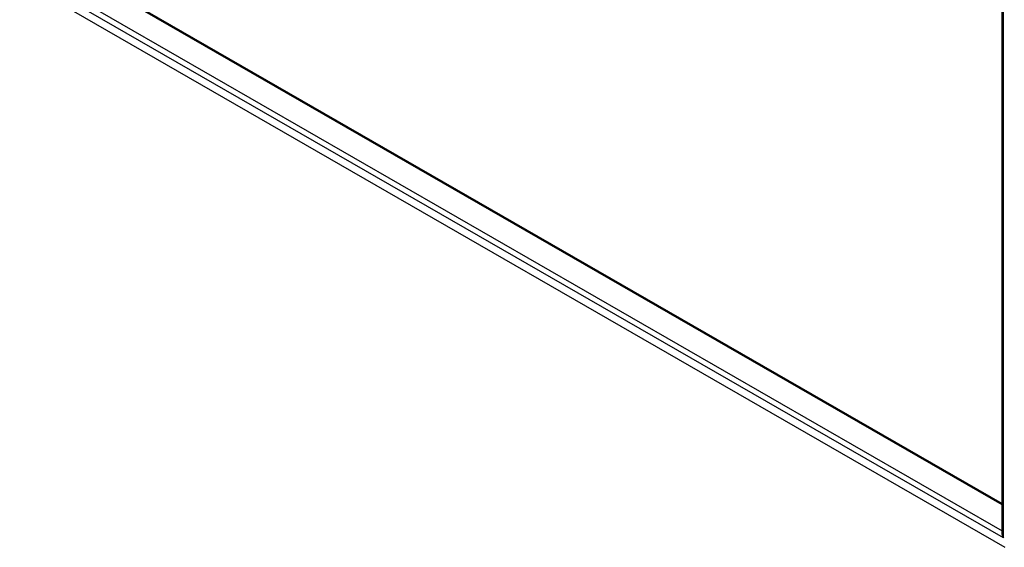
# Model space of a CAD drawing. Header units: inches. Extents: x 25 to 246, y 20 to 159.
# Tile 67 of 112: x 210 to 234, y 71 to 84. Entities that reach past the tile are written whole.
import ezdxf

# ---------------------------------------------------------------- set-up
doc = ezdxf.new("R2010")
doc.units = ezdxf.units.IN
doc.header["$MEASUREMENT"] = 0
doc.layers.add('Visible Edges(ANSI)', color=7, linetype='Continuous', lineweight=25)
doc.layers.add('Visible Tangent Edges(ANSI)', color=7, linetype='Continuous', lineweight=25)

msp = doc.modelspace()

# ---------------------------------------------------------------- linework, layer by layer
at = {"layer": 'Visible Edges(ANSI)'}
for p, q in [((233.956, 70.868), (233.956, 103.801)), ((210.355, 85.196), (233.956, 71.605)), ((234.026, 70.52), (209.573, 84.602))]:
    msp.add_line(p, q, dxfattribs=at)
at = {"layer": 'Visible Tangent Edges(ANSI)'}
for p, q in [((233.985, 70.753), (233.985, 103.836)), ((233.956, 71.572), (210.332, 85.176)), ((233.985, 70.753), (209.614, 84.787)), ((209.776, 84.856), (233.956, 70.931))]:
    msp.add_line(p, q, dxfattribs=at)
for major_axis, ratio, start_param, end_param in [((-0.095, 0.132), 0.494861, 0.056981, 1.51867), ((-0.066, 0.148), 0.494835, 0.83602, 1.621418)]:
    msp.add_ellipse((234.055, 70.793), major_axis=major_axis, ratio=ratio, start_param=start_param, end_param=end_param, dxfattribs=at)

doc.saveas('drawing.dxf')
